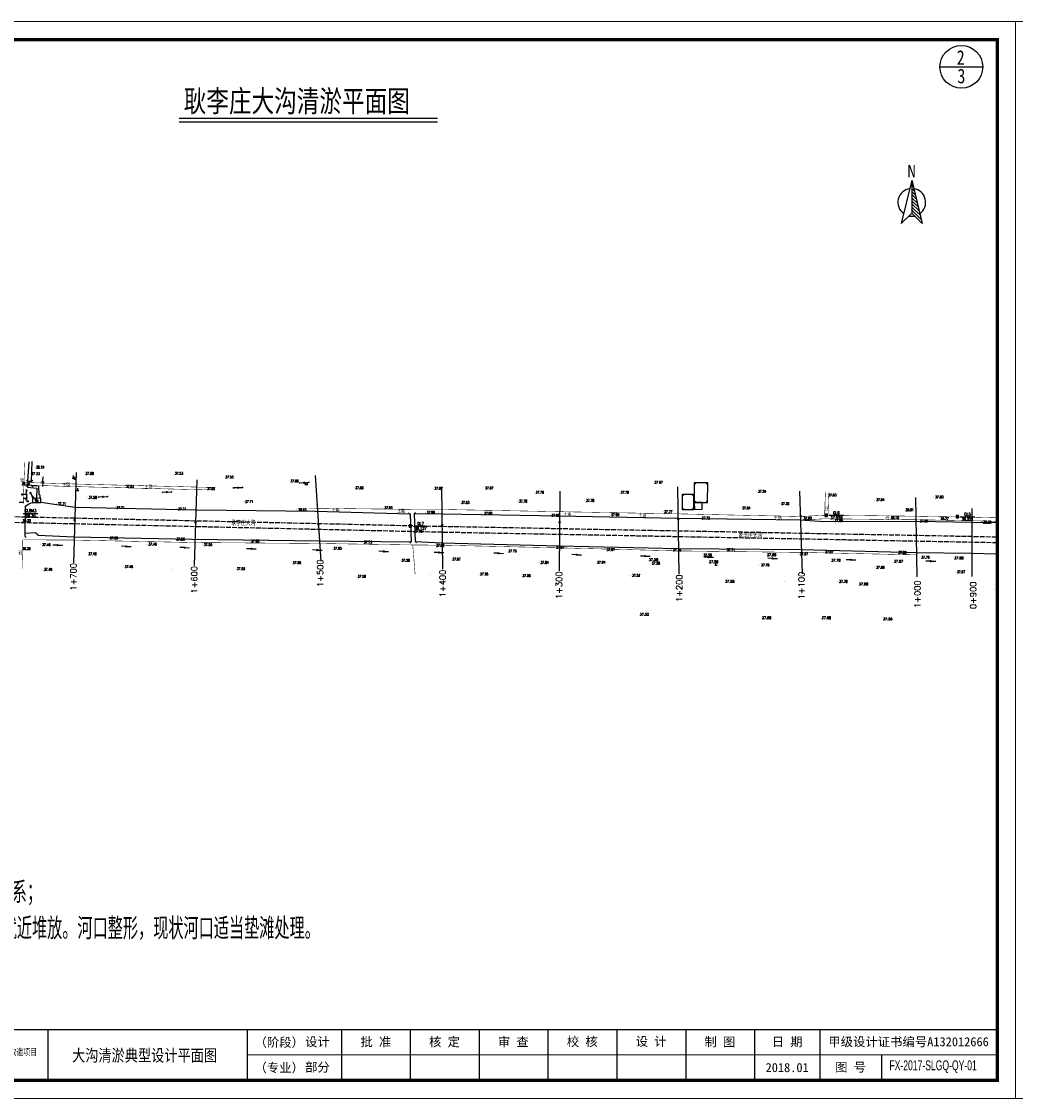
# Model space of a CAD drawing. Header units: millimetres. Extents: x -1851 to 142262423, y -629789 to 22327943.
# Tile 13 of 69: x 12119 to 12942, y 5410 to 6301. Entities that reach past the tile are written whole.
import ezdxf
from ezdxf.enums import TextEntityAlignment as Align

# ---------------------------------------------------------------- set-up
doc = ezdxf.new("R2010")
doc.units = ezdxf.units.MM
doc.linetypes.add('4332', pattern=[5, 4, -1])
doc.linetypes.add('X3', pattern=[5, 4, -1])
for name, color, linetype in [('DIMTEX', 7, 'Continuous'), ('DLDW', 7, 'Continuous'), ('DLSS', 7, 'Continuous'), ('DMTZ', 7, 'Continuous'), ('duanmianxian', 7, 'Continuous'), ('GCD', 7, 'Continuous'), ('GXYZ', 7, 'Continuous'), ('JMD', 7, 'Continuous'), ('KZD', 7, 'Continuous'), ('LINE', 7, 'Continuous'), ('SXSS', 7, 'Continuous'), ('断面', 7, 'Continuous'), ('说明文字', 7, 'Continuous')]:
    doc.layers.add(name, color=color, linetype=linetype)
doc.layers.add('文字', color=7, linetype='Continuous', lineweight=15)
doc.styles.add('-仿宋_GB2312', font='FangSong_GB2312.ttf')
doc.styles.add('FSDB', font='tssdeng.shx', dxfattribs={"width": 0.7, "bigfont": 'hztxt.shx'})
doc.styles.add('HZ', font='rs.shx', dxfattribs={"bigfont": 'hztxt.shx'})
doc.styles.add('LYJFS', font='times.ttf', dxfattribs={"width": 0.7})
doc.styles.get("Standard").update_dxf_attribs({"font": 'txt', "bigfont": 'gbcbig.shx'})
doc.styles.add('STYLE2', font='txt', dxfattribs={"width": 0.8})
doc.styles.add('仿宋', font='FangSong_GB2312.ttf')
doc.styles.add('宋体', font='txt', dxfattribs={"height": 3.5})
doc.linetypes.add('10411', pattern='A,2,[150,AAA.SHX,S=1,R=0,X=0,Y=1],2,[151,AAA.SHX,S=1,R=0,X=0,Y=3],1e-11', length=4.00000000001)
doc.linetypes.add('10421', pattern='A,2,[150,AAA.SHX,S=1,R=0,X=0,Y=1],1e-11', length=2.00000000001)

# ---------------------------------------------------------------- blocks, each defined once
blk = doc.blocks.new('tk')
h = blk.add_hatch(color=152)
h.dxf.hatch_style = 1
h.paths.add_polyline_path([(6876.364125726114, 854.2295714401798, 1), (6866.686434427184, 854.2295714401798, 1)])
h.paths.add_polyline_path([(6876.201261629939, 854.2295714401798, 1), (6866.84929852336, 854.2295714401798, 1)], flags=16)
h = blk.add_hatch(color=152)
h.dxf.hatch_style = 1
edge = h.paths.add_edge_path()
edge.add_arc((6873.407199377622, 851.8047045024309), 1.461698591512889, 43.31770961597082, 70.37003522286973)
edge.add_arc((6872.0275850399, 847.9366998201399), 5.568375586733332, 70.37003522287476, 84.52854590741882)
edge.add_arc((6871.440752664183, 841.8102204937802), 11.72289597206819, 84.5285459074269, 95.17746754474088)
edge.add_arc((6871.582339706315, 852.1014277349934), 1.831337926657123, 111.7965680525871, 130.9174013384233, ccw=False)
edge.add_arc((6873.47809212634, 847.3608850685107), 6.936886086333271, 98.84274785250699, 111.79656805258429, ccw=False)
edge.add_arc((6874.544451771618, 840.506451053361), 13.873772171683, 95.21036804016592, 98.84274785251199, ccw=False)
edge.add_ellipse((6871.525280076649, 854.5219636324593), major_axis=(-1.773815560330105, 0), ratio=0.8776980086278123, start_angle=172.6538623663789, end_angle=176.9129867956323)
edge.add_arc((6873.117644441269, 844.1909795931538), 10.24870363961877, 88.99992913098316, 98.52267106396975)
edge.add_arc((6872.724314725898, 846.8157053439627), 7.594670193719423, 98.5226710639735, 116.8491039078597)
edge.add_arc((6869.849912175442, 852.4939579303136), 1.230336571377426, 116.8491039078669, 139.2900683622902)
edge.add_arc((6869.065436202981, 853.1689503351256), 0.1954369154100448, 139.2900683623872, 263.050638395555)
edge.add_arc((6869.248585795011, 854.6715617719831), 1.70916902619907, 263.0506383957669, 272.136251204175)
edge.add_arc((6870.416233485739, 823.3689317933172), 29.61523112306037, 88.46268833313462, 92.13625120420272, ccw=False)
edge.add_arc((6871.07395213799, 847.876297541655), 5.099041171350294, 68.07113774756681, 88.46268833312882, ccw=False)
edge.add_arc((6875.183614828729, 831.3122526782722), 21.4080615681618, 95.91294384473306, 98.79521578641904)
edge.add_arc((6873.816328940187, 840.1492628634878), 12.46590188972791, 98.79521578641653, 117.8496747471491)
edge.add_arc((6932.315236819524, 613.7362839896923), 245.9934265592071, 104.7703900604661, 105.15790668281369, ccw=False)
edge.add_line((6869.600177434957, 851.6009245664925), (6868.796656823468, 851.2750728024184))
edge.add_arc((6890.157828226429, 754.105500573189), 99.48982566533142, 100.90627282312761, 102.39834375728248, ccw=False)
edge.add_line((6871.334059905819, 851.7983414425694), (6870.72346251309, 851.6097564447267))
edge.add_arc((6868.414090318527, 880.2016823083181), 28.68503833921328, 274.6177604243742, 279.6944367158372)
edge.add_arc((6872.474319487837, 856.4344682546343), 4.573507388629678, 279.694436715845, 287.6119267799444)
edge.add_arc((6873.358587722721, 853.648913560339), 1.650966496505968, 287.6119267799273, 311.5140981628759)
edge.add_arc((6874.270477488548, 852.6187205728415), 0.2751610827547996, 311.5140981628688, 403.3177096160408)
edge = h.paths.add_edge_path()
edge.add_arc((6875.946394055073, 855.3665725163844), 2.066422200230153, 138.9741968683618, 204.1180883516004, ccw=False)
edge.add_line((6874.387456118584, 856.7229696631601), (6872.690352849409, 856.7229696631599))
edge.add_line((6872.69035284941, 856.7229696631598), (6872.69035284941, 857.3096342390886))
edge.add_line((6872.69035284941, 857.3096342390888), (6870.360207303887, 857.3096342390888))
edge.add_line((6870.360207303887, 857.3096342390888), (6870.360207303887, 856.7229696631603))
edge.add_line((6870.360207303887, 856.7229696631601), (6868.663104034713, 856.7229696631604))
edge.add_arc((6867.104166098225, 855.3665725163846), 2.066422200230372, -24.118088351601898, 41.0258031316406, ccw=False)
edge.add_arc((6865.567634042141, 856.05447875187), 3.749914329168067, 314.34412131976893, 335.8819116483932, ccw=False)
edge.add_arc((6867.522236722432, 856.4070458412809), 3.106664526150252, 282.3877277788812, 290.1465811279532)
edge.add_arc((6864.457993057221, 864.7594382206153), 12.00340818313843, 290.1465811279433, 296.6495194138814)
edge.add_ellipse((6871.525280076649, 854.5219636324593), major_axis=(-1.773815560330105, 0), ratio=0.8776980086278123, start_angle=176.9129867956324, end_angle=378.37473811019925, ccw=False)
edge.add_ellipse((6871.525280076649, 854.5219636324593), major_axis=(-1.773815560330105, 0), ratio=0.8776980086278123, start_angle=172.653862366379, end_angle=176.9129867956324, ccw=False)
edge.add_ellipse((6871.525280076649, 854.5219636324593), major_axis=(-1.773815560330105, 0), ratio=0.8776980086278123, start_angle=161.6252618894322, end_angle=172.653862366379, ccw=False)
edge.add_arc((6878.592567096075, 864.759438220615), 12.00340818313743, 243.3504805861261, 249.853418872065)
edge.add_arc((6875.528323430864, 856.4070458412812), 3.106664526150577, 249.8534188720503, 257.61227222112)
edge.add_arc((6877.482926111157, 856.05447875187), 3.74991432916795, 204.1180883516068, 225.6558786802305, ccw=False)
at = {"lineweight": 0}
for p, q in [((6838.597780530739, 842.2295714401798), (6838.597780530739, 1139.229571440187)), ((6838.597780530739, 1139.229571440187), (7258.597780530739, 1139.229571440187)), ((7258.597780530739, 1139.229571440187), (7258.597780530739, 842.2295714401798)), ((7253.597780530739, 854.2295714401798), (7046.597780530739, 854.2295714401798)), ((7258.597780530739, 842.2295714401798), (6838.597780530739, 842.2295714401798))]:
    blk.add_line(p, q, dxfattribs=at)
for p, q in [((6863.597780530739, 1134.229571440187), (6845.597780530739, 1134.229571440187)), ((6845.597780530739, 1134.229571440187), (6845.597780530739, 1032.229571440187)), ((6851.597780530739, 1134.229571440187), (6851.597780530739, 1032.229571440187)), ((6857.597780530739, 1134.229571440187), (6857.597780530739, 1032.229571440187)), ((6863.597780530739, 1117.229571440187), (6845.597780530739, 1117.229571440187)), ((6863.597780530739, 1100.229571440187), (6845.597780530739, 1100.229571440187)), ((6863.597780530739, 1083.229571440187), (6845.597780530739, 1083.229571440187)), ((6863.597780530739, 1066.229571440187), (6845.597780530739, 1066.229571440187)), ((6863.597780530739, 1049.229571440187), (6845.597780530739, 1049.229571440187)), ((6863.597780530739, 1032.229571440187), (6845.597780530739, 1032.229571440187)), ((6956.597780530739, 861.2295714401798), (6956.597780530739, 847.2295714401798)), ((6991.597780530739, 861.2295714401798), (6991.597780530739, 847.2295714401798)), ((7046.597780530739, 861.2295714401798), (7046.597780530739, 847.2295714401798)), ((7072.597780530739, 861.2295714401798), (7072.597780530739, 847.2295714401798)), ((7091.597780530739, 861.2295714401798), (7091.597780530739, 847.2295714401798)), ((7110.597780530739, 861.2295714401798), (7110.597780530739, 847.2295714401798)), ((7129.597780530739, 861.2295714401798), (7129.597780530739, 847.2295714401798)), ((7148.597780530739, 861.2295714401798), (7148.597780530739, 847.2295714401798)), ((7167.597780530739, 861.2295714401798), (7167.597780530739, 847.2295714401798)), ((7186.597780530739, 861.2295714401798), (7186.597780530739, 847.2295714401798)), ((7204.597780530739, 861.2295714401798), (7204.597780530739, 847.2295714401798)), ((7221.597780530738, 854.2295714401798), (7221.597780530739, 847.2295714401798))]:
    blk.add_line(p, q)
at = {"lineweight": 0, "const_width": 1}
blk.add_lwpolyline([(6863.597780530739, 1134.229571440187), (7253.597780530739, 1134.229571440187), (7253.597780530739, 847.2295714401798), (6863.597780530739, 847.2295714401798)], close=True, dxfattribs=at)
at = {"lineweight": 0, "const_width": 0.4}
blk.add_lwpolyline([(7253.597780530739, 861.2295714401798), (6863.597780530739, 861.2295714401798)], dxfattribs=at)
at = {"color": 152}
for points in [[(6869.8419023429, 854.0311891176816, -0.02838203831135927), (6868.592243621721, 853.4904639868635, -0.03386732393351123), (6868.188697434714, 853.3727099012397, 0.09425397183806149), (6868.990200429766, 854.5221939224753, 0.2921547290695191), (6868.663104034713, 856.7229696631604), (6870.360207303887, 856.7229696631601), (6870.360207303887, 857.3096342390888), (6872.69035284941, 857.3096342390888), (6872.69035284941, 856.7229696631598), (6874.387456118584, 856.7229696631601, 0.29215472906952), (6874.06035972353, 854.5221939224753, 0.09425397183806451), (6874.861862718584, 853.3727099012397, -0.03386732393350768), (6874.458316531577, 853.4904639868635, -0.02838203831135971), (6873.208657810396, 854.0311891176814)], [(6873.296521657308, 854.4381220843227, 0.04157472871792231), (6871.598778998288, 854.3265098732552, 0.08013502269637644), (6869.294240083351, 853.5916630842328, 0.09823132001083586), (6868.917290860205, 853.2964201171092, 0.599439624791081), (6869.041789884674, 852.9749492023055, 0.03966424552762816), (6869.312296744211, 852.9635806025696, -0.01603031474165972), (6871.210748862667, 852.9735033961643, -0.08921046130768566), (6872.978215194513, 852.6064141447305, 0.01257694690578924), (6871.910251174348, 852.4685801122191, 0.08333285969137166), (6867.992840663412, 851.171317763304, -0.001690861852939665), (6869.600177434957, 851.6009245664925), (6868.796656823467, 851.275072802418, -0.006510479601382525), (6871.334059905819, 851.7983414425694), (6870.72346251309, 851.6097564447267, 0.02215480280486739), (6873.244469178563, 851.9262713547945, 0.03456031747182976), (6873.858117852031, 852.0753316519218, 0.1046726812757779), (6874.452855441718, 852.4126819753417, 0.4234638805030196), (6874.470673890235, 852.8074929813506, 0.1185893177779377), (6873.898248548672, 853.1814519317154, 0.06185687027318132), (6872.558528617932, 853.479704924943, 0.04649815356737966), (6870.382867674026, 853.4852866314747, -0.08362449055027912), (6870.902341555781, 853.8018397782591, -0.05658197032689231), (6872.411732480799, 854.2153190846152, -0.01585057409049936), (6873.284535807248, 854.3228965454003)]]:
    blk.add_lwpolyline(points, format="xyb", dxfattribs=at)
for radius in [4.838845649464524, 4.675981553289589]:
    blk.add_circle((6871.525280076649, 854.2295714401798), radius, dxfattribs=at)
blk.add_arc((6873.478092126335, 847.3608850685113), 6.936886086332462, 98.84274785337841, 111.7965680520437, dxfattribs=at)
for start_param, end_param in [(2.820892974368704, 6.603884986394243), (3.013378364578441, 3.087714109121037)]:
    blk.add_ellipse((6871.525280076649, 854.5219636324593), major_axis=(-1.773815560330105, 0), ratio=0.8776980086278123, start_param=start_param, end_param=end_param, dxfattribs=at)
at = {"style": '宋体'}
for s, height, width, p in [('江苏省水利勘测设计研究院有限公司', 3.75, 0.9, (6915.725099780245, 855.9804173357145)), ('丰县四联河灌区节水配套改造项目', 1.8, 0.75, (6974.43168055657, 855.1042281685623)), ('Jiangsu Surveying and Design Institute of Water Resources Co., Ltd.', 2, 0.8, (6915.552971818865, 851.2429752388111))]:
    blk.add_text(s, height=height, dxfattribs=dict(at, width=width)).set_placement(p, align=Align.MIDDLE)
at = {"style": 'LYJFS'}
for s, p in [('（阶段）', (7055.431710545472, 857.7295714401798)), ('（专业）', (7055.431710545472, 850.7295714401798))]:
    blk.add_text(s, height=2.5, dxfattribs=at).set_placement(p, align=Align.MIDDLE_CENTER)
at = {"style": '仿宋'}
blk.add_text('2018.01', height=2.5, dxfattribs=at).set_placement((7195.597780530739, 850.7295714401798), align=Align.MIDDLE)
at = {"rotation": 90}
for s, insert, char_height, attachment_point, style in [('日 期', (6848.597780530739, 1074.729571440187), 2.5, 5, '宋体'), ('会签者', (6848.597780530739, 1057.729571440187), 2.5, 5, '宋体'), ('会签专业', (6848.597780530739, 1040.729571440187), 2.5, 5, '宋体'), ('江苏省水利勘测设计研究院有限公司\\P地址：扬州市吉安路209号吉安大厦1号楼  邮编：225127\\P电话：0514-87860116  传真：0514-87889101\\P声明：未经授权，不得翻印、传播或它用。', (6861.892912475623, 847.1478961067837), 2, 7, '仿宋')]:
    blk.add_mtext(s, dxfattribs=dict(at, insert=insert, char_height=char_height, attachment_point=attachment_point, style=style))
at = {"char_height": 2.5, "attachment_point": 5, "style": '宋体'}
for s, insert in [('设计', (7065.999934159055, 857.7295714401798)), ('批 准', (7082.097780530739, 857.7295714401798)), ('核 定', (7101.035280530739, 857.701793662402)), ('审 查', (7120.028336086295, 857.702857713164)), ('校 核', (7139.063058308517, 857.7728530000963)), ('设 计', (7158.070002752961, 857.8229020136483)), ('制 图', (7177.014447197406, 857.7074956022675)), ('日 期', (7195.597780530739, 857.7295714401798)), ('甲级设计证书编号A132012666', (7229.097780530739, 857.7295714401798)), ('部分', (7065.999934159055, 850.7295714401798)), ('图 号', (7213.097780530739, 850.7295714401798))]:
    blk.add_mtext(s, dxfattribs=dict(at, insert=insert))
blk = doc.blocks.new('gc104')
for p, q in [((0, 1), (-1.6, 1)), ((0, -1), (1.6, -1))]:
    blk.add_line(p, q)
blk.add_circle((0, 0), 1)
blk.add_point((0, 0))
blk = doc.blocks.new('gc013c')
at = {"color": 8, "linetype": 'Continuous'}
blk.add_line((0.5, 0), (4, 0), dxfattribs=at)
at = {"color": 8, "linetype": 'Continuous', "const_width": 0.15, "flags": 128}
blk.add_lwpolyline([(3.775, 0, 1), (3.925, 0, 1)], format="xyb", close=True, dxfattribs=at)
blk = doc.blocks.new('gc170')
at = {"color": 8, "linetype": 'Continuous'}
blk.add_circle((0, 0), 0.5, dxfattribs=at)
blk = doc.blocks.new('gc111')
at = {"color": 8}
for p, q in [((-1, 0), (1, 0)), ((0, 0), (0, 2))]:
    blk.add_line(p, q, dxfattribs=at)
blk = doc.blocks.new('gc013b')
at = {"color": 8, "linetype": 'Continuous'}
blk.add_line((0.5, 0), (4, 0), dxfattribs=at)
at = {"color": 8, "linetype": 'Continuous', "flags": 128}
blk.add_lwpolyline([(3.387748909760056, 0.35355), (4, 0), (3.387748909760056, -0.35355)], dxfattribs=at)
blk = doc.blocks.new('gc013a')
at = {"linetype": 'Continuous'}
blk.add_line((0.5, 0), (4, 0), dxfattribs=at)
at = {"linetype": 'Continuous', "flags": 128}
for points in [[(2.771799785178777, 0.35355), (3.384166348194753, 0), (2.771799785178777, -0.35355)], [(3.387748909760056, 0.35355), (4, 0), (3.387748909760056, -0.35355)]]:
    blk.add_lwpolyline(points, dxfattribs=at)
blk = doc.blocks.new('gc187')
at = {"const_width": 1, "flags": 128}
blk.add_lwpolyline([(-1, 1), (-1, -1)], dxfattribs=at)
blk.add_circle((0, 0), 0.5)
blk = doc.blocks.new('gc146')
at = {"color": 8}
for p, q in [((-1.3, 0.8), (1.3, 0.8)), ((-0.8, -1.3), (-0.8, 1.3)), ((0.8, -1.3), (0.8, 1.3)), ((-1.3, -0.8), (1.3, -0.8))]:
    blk.add_line(p, q, dxfattribs=at)
blk = doc.blocks.new('GC200')
at = {"color": 8, "const_width": 0.2}
blk.add_lwpolyline([(-0.1, 0, 1), (0.1, 0, 1)], format="xyb", close=True, dxfattribs=at)
blk = doc.blocks.new('GC115')
blk.add_lwpolyline([(-1, -0.9999999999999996), (1, -0.9999999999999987), (0.9999999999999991, 1.000000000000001), (-1.000000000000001, 1)], close=True)
blk.add_point((0, 0))
blk = doc.blocks.new('新块1')
at = {"color": 8, "flags": 128}
for points in [[(-0.7405916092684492, 0.7040458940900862), (0.708580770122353, -0.6736146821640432)], [(-0.6736146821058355, -0.708580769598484), (0.7040458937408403, 0.7405916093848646)]]:
    blk.add_lwpolyline(points, dxfattribs=at)
blk = doc.blocks.new('A$C67844AE1')
at = {"color": 7, "linetype": 'ByBlock', "lineweight": -3}
for p, q in [((-68.54528065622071, 12.60233967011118), (-102.4539569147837, -126.4874291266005)), ((-68.54528065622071, 12.60233967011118), (-68.54528065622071, -93.55508338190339)), ((-68.54528065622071, 12.60233967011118), (-34.63660439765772, -126.4874291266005)), ((-68.54528065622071, 6.444916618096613), (-66.57848399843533, 4.534749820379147)), ((-75.16375737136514, -13.81146217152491), (-75.00695480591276, -13.90275762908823)), ((-68.54528065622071, -3.555083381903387), (-63.38429603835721, -8.56746807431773)), ((-68.54528065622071, -13.55508338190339), (-60.19010807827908, -21.66968596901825)), ((-68.54528065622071, -23.55508338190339), (-56.99592011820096, -34.77190386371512)), ((-68.54528065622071, -33.55508338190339), (-53.80173215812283, -47.874121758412)), ((-68.54528065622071, -43.55508338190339), (-50.60754419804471, -60.97633965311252)), ((-68.54528065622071, -53.55508338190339), (-47.4133562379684, -74.0785575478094)), ((-68.54528065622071, -63.55508338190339), (-44.21916827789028, -87.18077544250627)), ((-68.54528065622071, -93.55508338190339), (-102.4539569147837, -126.4874291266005)), ((-68.54528065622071, -73.55508338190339), (-41.02498031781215, -100.282993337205)), ((-68.54528065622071, -83.55508338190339), (-37.83079235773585, -113.3852112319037)), ((-68.54528065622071, -93.55508338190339), (-34.63660439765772, -126.4874291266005))]:
    blk.add_line(p, q, dxfattribs=at)
for start, end in [(98.47002997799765, 234.1282238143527), (305.8717761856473, 81.52997002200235), (258.3564658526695, 281.6435341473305)]:
    blk.add_arc((-68.54528065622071, -58.56304133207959), 44.66625879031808, start, end, dxfattribs=at)
at = {"color": 7, "linetype": 'ByBlock', "lineweight": -3, "insert": (-82.5777418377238, 61.776892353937), "char_height": 40, "width": 53.56766932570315, "attachment_point": 1}
blk.add_mtext('{\\fSimSun|b0|i0|c134|p2;N}', dxfattribs=at)

msp = doc.modelspace()

# ---------------------------------------------------------------- linework, layer by layer
at = {"layer": 'DIMTEX', "color": 1, "linetype": 'Continuous'}
msp.add_line((12249.64642771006, 6221.373016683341), (12463.44928455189, 6221.373016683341), dxfattribs=at)
at = {"layer": 'DIMTEX', "linetype": 'Continuous'}
msp.add_line((12249.58495233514, 6218.485833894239), (12463.44928455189, 6218.485833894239), dxfattribs=at)
at = {"layer": 'DLSS', "color": 7, "linetype": 'Continuous', "const_width": 0.4, "flags": 128}
for points in [[(12121.84290530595, 5936.979692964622), (12121.15142760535, 5920.00085109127)], [(12121.10613144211, 5917.899640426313), (12120.45499830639, 5901.992439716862)], [(12277.78298511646, 5913.798634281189), (12264.43698511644, 5914.061634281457), (12164.23098511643, 5916.582634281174), (12121.01698511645, 5917.914634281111)], [(12784.65698511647, 5912.497634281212), (12783.89498511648, 5892.87363428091)], [(12783.79598511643, 5889.957634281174), (12763.94998511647, 5888.912634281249)], [(12783.79598511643, 5889.957634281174), (12860.16198511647, 5889.159634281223), (12906.60796611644, 5888.353781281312), (12926.94438585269, 5887.849148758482)], [(12120.15798511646, 5872.572634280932), (12119.58591952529, 5849.013392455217)]]:
    msp.add_lwpolyline(points, dxfattribs=at)
at = {"layer": 'DLSS', "color": 7, "linetype": 'X3', "const_width": 0.4, "flags": 128}
for points in [[(12277.83498511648, 5915.925634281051), (12264.48898511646, 5916.18863428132), (12164.28298511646, 5918.709634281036), (12121.06898511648, 5920.041634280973)], [(12787.41998511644, 5911.857634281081), (12787.41998511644, 5911.857634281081), (12786.78298511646, 5892.963634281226), (12860.17575210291, 5892.086837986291), (12906.62173310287, 5891.280984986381), (12926.94438585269, 5890.776694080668)], [(12662.48898511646, 5894.040634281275), (12763.83098511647, 5891.851634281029)], [(12763.83098511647, 5891.851634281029), (12783.89498511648, 5892.87363428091)], [(12120.15798511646, 5872.572634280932), (12162.56998511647, 5872.343634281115), (12261.05698511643, 5870.312634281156), (12366.50698511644, 5869.518634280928), (12442.99898511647, 5868.311634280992), (12467.51598511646, 5868.114634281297), (12564.29198511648, 5865.905634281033), (12663.07198511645, 5863.376634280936), (12764.80598511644, 5862.143634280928), (12859.95598511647, 5860.100634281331)], [(12442.99898511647, 5868.311634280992), (12444.96362607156, 5844.053671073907)]]:
    msp.add_lwpolyline(points, dxfattribs=at)
at = {"layer": 'DLSS', "color": 7, "linetype": 'Continuous', "flags": 128}
for points in [[(12124.15787142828, 5917.698155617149), (12122.99555450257, 5916.598601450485)], [(12124.24598511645, 5920.87363428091), (12123.14643095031, 5922.035951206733)], [(12127.32622759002, 5917.61023956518), (12124.15787142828, 5917.698155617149)], [(12127.41434127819, 5920.785718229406), (12124.24598511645, 5920.87363428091)], [(12128.42578175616, 5916.447922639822), (12127.32622759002, 5917.61023956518)], [(12128.57665820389, 5921.885272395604), (12127.41434127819, 5920.785718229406)], [(12122.15927338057, 5900.094328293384), (12121.92027338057, 5875.662328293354)], [(12123.30165692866, 5901.214578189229), (12122.15927338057, 5900.094328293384)], [(12439.59337661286, 5894.890206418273), (12440.76598511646, 5893.801634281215)], [(12440.76598511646, 5893.801634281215), (12441.61698511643, 5870.903634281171)], [(12445.24919952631, 5895.100404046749), (12444.16062738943, 5893.927795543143)], [(12444.16062738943, 5893.927795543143), (12445.01162738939, 5871.029795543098)], [(12121.92027338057, 5875.662328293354), (12123.04052327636, 5874.519944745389)], [(12441.61698511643, 5870.903634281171), (12440.52841297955, 5869.731025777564)], [(12445.01162738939, 5871.029795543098), (12446.184235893, 5869.94122340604)]]:
    msp.add_lwpolyline(points, dxfattribs=at)
at = {"layer": 'DLSS', "color": 7, "linetype": 'X3', "flags": 128}
msp.add_lwpolyline([(12662.48898511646, 5894.040634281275, 0.4, 0.4, 0), (12564.05298511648, 5895.856106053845, 0.4, 0.4, 0), (12467.33698511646, 5897.669106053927, 0.4, 0.4, 0), (12444.16062738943, 5897.687267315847, 0.4, 0.4, 0), (12356.98498511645, 5898.745634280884, 0, 0, 0)], format="xyseb", dxfattribs=at)
at = {"layer": 'DMTZ', "color": 7, "linetype": '10421', "flags": 128}
for points in [[(12125.09298511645, 5936.977634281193), (12124.16156641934, 5920.793774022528)], [(12127.41434127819, 5920.785718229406), (12128.01033723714, 5937.490755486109)]]:
    msp.add_lwpolyline(points, dxfattribs=at)
at = {"layer": 'DMTZ', "color": 7, "linetype": '10411', "flags": 128}
for points in [[(12440.76598511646, 5893.801634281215), (12362.41398511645, 5896.116634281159), (12264.27998511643, 5897.089634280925), (12164.05198511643, 5899.306634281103), (12161.51218998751, 5899.672883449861), (12135.07445540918, 5903.3163057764), (12128.17245540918, 5903.170305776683), (12126.75178282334, 5902.840357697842), (12125.10955619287, 5902.128460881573), (12122.15798511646, 5899.962634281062)], [(12906.32912511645, 5886.940202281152), (12860.34298511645, 5887.723634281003), (12783.34898511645, 5887.545634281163), (12763.94998511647, 5888.912634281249), (12662.52498511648, 5890.280634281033), (12564.05298511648, 5892.096634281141), (12467.33698511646, 5893.909634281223), (12444.16062738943, 5893.927795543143)], [(12926.94438585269, 5886.510569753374), (12906.32908511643, 5886.940634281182)], [(12121.94312609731, 5877.998468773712), (12130.41671571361, 5878.544217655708), (12131.28453365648, 5878.192897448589), (12132.24021602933, 5877.215858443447), (12132.76798511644, 5876.281634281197), (12162.76498511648, 5875.126634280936), (12260.11624695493, 5872.996854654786), (12366.43898511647, 5871.777634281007), (12441.61698511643, 5870.903634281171)], [(12445.01162738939, 5871.029795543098), (12467.14198511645, 5870.099634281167), (12564.15398511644, 5867.712634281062), (12662.50698511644, 5865.294634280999), (12764.63698511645, 5864.483634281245), (12859.95098511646, 5862.158634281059), (12905.21238511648, 5861.569634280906)], [(12905.21235411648, 5861.569210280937), (12926.94438585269, 5861.085063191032)]]:
    msp.add_lwpolyline(points, dxfattribs=at)
at = {"layer": 'DMTZ', "color": 7, "linetype": '10411'}
msp.add_lwpolyline([(12564.14398511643, 5867.712634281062), (12662.49698511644, 5865.294634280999), (12764.62698511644, 5864.483634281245), (12859.94098511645, 5862.158634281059), (12905.20235411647, 5861.569210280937), (12926.94438585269, 5861.095023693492)], dxfattribs=at)
at = {"layer": 'duanmianxian', "color": 7, "flags": 128}
for points in [[(12164.44605010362, 5928.150952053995), (12162.09246119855, 5853.405798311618)], [(12362.25181810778, 5925.902199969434), (12366.98236367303, 5854.80173130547)], [(12262.22870671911, 5851.224038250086), (12264.53641503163, 5922.084053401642)], [(12467.78715497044, 5848.277053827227), (12466.95417998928, 5916.475066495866)], [(12663.51946215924, 5844.030238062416), (12662.31089325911, 5916.286717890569)], [(12564.77673277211, 5912.740394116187), (12564.20279790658, 5846.979216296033)], [(12765.69468680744, 5844.412385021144), (12763.33824817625, 5912.877036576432)], [(12860.64927509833, 5841.995754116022), (12859.51679388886, 5907.631321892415)], [(12906.01549204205, 5842.216668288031), (12906.18932534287, 5898.59271557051)]]:
    msp.add_lwpolyline(points, dxfattribs=at)
at = {"layer": 'JMD', "color": 7, "linetype": 'Continuous', "flags": 128}
for points in [[(12676.01363910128, 5903.367764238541), (12687.11498511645, 5903.344634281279), (12687.1488961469, 5919.620413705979), (12676.04755013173, 5919.643543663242)], [(12675.51298511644, 5897.30963428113), (12666.40898511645, 5897.406634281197), (12666.39798511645, 5910.398634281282), (12675.50198511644, 5910.301634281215)], [(12134.99698511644, 5906.978634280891), (12128.09498511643, 5906.832634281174), (12128.17245540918, 5903.170305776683), (12135.07445540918, 5903.3163057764)], [(12676.10598511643, 5897.705634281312), (12682.54398511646, 5897.810634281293), (12682.4516391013, 5903.472764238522), (12676.01363910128, 5903.367764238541)]]:
    msp.add_lwpolyline(points, close=True, dxfattribs=at)
for points in [[(12676.04755013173, 5919.643543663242), (12677.17656128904, 5918.509818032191)], [(12687.1488961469, 5919.620413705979), (12686.01517051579, 5918.491402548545)], [(12666.39798511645, 5910.398634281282), (12667.5237943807, 5909.261729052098)], [(12675.50198511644, 5910.301634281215), (12674.36507988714, 5909.175825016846)], [(12666.40898511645, 5897.406634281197), (12667.54589034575, 5898.532443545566)], [(12675.51298511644, 5897.30963428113), (12674.38717585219, 5898.446539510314)], [(12676.01363910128, 5903.367764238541), (12677.14736473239, 5904.496775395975)], [(12687.11498511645, 5903.344634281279), (12685.98597395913, 5904.478359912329)]]:
    msp.add_lwpolyline(points, dxfattribs=at)
at = {"layer": 'KZD', "color": 7}
msp.add_line((12120.56198511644, 5894.454634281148), (12132.56198511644, 5894.454634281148), dxfattribs=at)
at = {"layer": 'KZD', "color": 7, "linetype": 'Continuous', "flags": 128}
for points in [[(12787.71298511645, 5892.864634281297), (12799.71298511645, 5892.864634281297)], [(12896.26098511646, 5891.674634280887), (12908.26098511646, 5891.674634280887)], [(12443.53498511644, 5883.966634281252), (12455.53498511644, 5883.966634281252)]]:
    msp.add_lwpolyline(points, dxfattribs=at)
at = {"layer": 'SXSS', "color": 7, "linetype": 'Continuous', "flags": 128}
for points in [[(12124.11998511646, 5917.677634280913), (12123.97998511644, 5916.035634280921), (12131.80198511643, 5915.366634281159), (12131.62849923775, 5906.907379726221)], [(12134.43098511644, 5906.952634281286), (12134.45798511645, 5909.610634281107), (12133.65098511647, 5909.668634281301), (12133.56398511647, 5916.893634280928), (12127.32622759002, 5917.304626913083), (12127.33118408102, 5917.605000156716)]]:
    msp.add_lwpolyline(points, dxfattribs=at)
at = {"layer": '断面'}
msp.add_line((12879.43517742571, 6263.837521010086), (12914.85438850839, 6263.837521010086), dxfattribs=at)
at = {"layer": '断面', "linetype": '4332'}
for points in [[(11756.94438585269, 5899.683218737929), (11864.23554951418, 5897.434373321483), (12467.38434381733, 5883.756339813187), (12926.94438585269, 5875.054965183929)], [(12926.94438585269, 5870.054965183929), (12467.38434381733, 5878.756339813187), (11864.23554951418, 5892.434373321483), (11756.94438585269, 5894.683218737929)]]:
    msp.add_lwpolyline(points, dxfattribs=at)
at = {"layer": '断面'}
msp.add_circle((12897.14478296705, 6263.837521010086), 17.70960554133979, dxfattribs=at)

# ---------------------------------------------------------------- block references
at = {"color": 7}
for p in [(12163.20997952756, 5888.895887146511), (12662.7556114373, 5889.69843643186), (12764.04589079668, 5892.316982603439), (12263.39767992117, 5887.118288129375), (12364.95212083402, 5885.316439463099), (12467.34293437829, 5884.646647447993), (12564.55347585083, 5887.159724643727)]:
    msp.add_blockref('新块1', p, dxfattribs=at)
at = {"layer": 'DLDW', "color": 7}
for name, p in [('gc111', (12162.18553283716, 5923.647237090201)), ('gc111', (12163.37998511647, 5922.775634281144)), ('gc111', (12165.67898511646, 5913.405634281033)), ('gc104', (12131.589789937, 5904.918001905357)), ('gc111', (12693.95698511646, 5851.547634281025))]:
    msp.add_blockref(name, p, dxfattribs=at)
at = {"layer": 'GCD', "color": 7}
for p in [(12126.3371315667, 5927.265954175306, 37.3325), (12130.05529198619, 5932.650421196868, 38.1875), (12171.03837517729, 5927.408118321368, 37.5785), (12245.02637408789, 5927.60927575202, 37.5305), (12204.53878812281, 5916.754994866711, 37.8115), (12286.82636556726, 5924.455552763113, 37.5305), (12340.72906991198, 5921.213098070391, 37.8625), (12642.01235085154, 5920.015824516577, 37.6675), (12173.64828818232, 5907.594353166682, 37.5825), (12271.65300452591, 5914.921730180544, 37.8215), (12394.40195844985, 5915.549500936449, 37.5965), (12459.9394673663, 5915.197958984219, 37.8735), (12501.86498848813, 5915.425832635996, 37.8735), (12543.73312463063, 5911.939788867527, 37.7765), (12614.0846263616, 5911.942569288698, 37.7765), (12727.73226737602, 5912.616519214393, 37.2445), (12785.93884517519, 5909.68075707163, 37.8295), (12874.4438644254, 5907.983612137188, 37.5975), (12148.19391148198, 5902.400647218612, 37.7105), (12196.68587440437, 5899.228791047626, 37.7105), (12303.09169655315, 5904.080746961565, 37.7135), (12418.44129880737, 5899.142960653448, 37.9305), (12482.1148994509, 5903.455393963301, 37.9305), (12529.85727108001, 5904.53637337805, 37.7765), (12585.33392401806, 5905.069730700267, 37.7765), (12714.72077507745, 5898.892118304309, 37.2445), (12746.89084970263, 5902.48430163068, 37.3235), (12825.69366909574, 5905.723129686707, 37.6355), (12247.75629894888, 5898.082894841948, 37.7135), (12347.12225321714, 5897.474466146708, 38.0255), (12453.49496864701, 5895.245777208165, 37.8945), (12500.97579719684, 5894.431476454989, 37.8945), (12556.76337740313, 5892.880243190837, 37.7995), (12606.17708655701, 5893.298515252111, 37.8965), (12650.13591199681, 5895.783607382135, 37.7715), (12681.15470047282, 5890.497905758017, 37.7215), (12765.41957670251, 5890.398294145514, 37.6005), (12837.64850528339, 5890.717921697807, 38.1025), (12849.85771142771, 5897.371348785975, 38.0085), (12878.85505882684, 5890.123515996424, 38.265532), (12791.09604430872, 5888.352387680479, 37.6875), (12861.70246777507, 5888.149900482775, 37.8565), (12914.22572549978, 5887.128156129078, 38.195885), (12191.12698041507, 5874.071781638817, 37.5755), (12246.43865153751, 5873.131394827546, 37.5585), (12308.1012948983, 5871.505936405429, 37.6455), (12443.08897512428, 5879.516450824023, 37.7945), (12135.19593776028, 5868.534633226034, 37.4595), (12223.25511986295, 5868.974423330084, 37.4595), (12269.0734393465, 5868.610188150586, 37.5455), (12376.30555002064, 5865.554021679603, 37.6475), (12401.46279391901, 5870.61583895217, 37.7255), (12461.34374402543, 5867.877486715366, 37.9215), (12521.13972022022, 5863.210247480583, 37.7505), (12560.64679552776, 5866.365179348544, 37.9745), (12602.47465182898, 5864.338010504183, 37.9745), (12657.31951821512, 5864.205275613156, 37.7635), (12701.95372072, 5864.244080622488, 37.7065), (12173.49185893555, 5860.960161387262, 37.4885), (12342.63987937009, 5853.678238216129, 37.5805), (12432.65539266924, 5855.576903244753, 37.5835), (12474.75444817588, 5856.580030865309, 37.6685), (12547.74207239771, 5853.803357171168, 37.8415), (12594.59608040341, 5854.012251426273, 37.9415), (12682.69223167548, 5860.033797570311, 37.5755), (12762.42369453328, 5860.928730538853, 37.9675), (12783.28313454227, 5862.509702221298, 37.8735), (12843.86898187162, 5862.069428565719, 37.8925), (12862.93238238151, 5858.099712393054, 37.7885), (12924.86291427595, 5860.46899393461, 37.636655), (12136.6399424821, 5848.014520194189, 37.4885), (12203.55165612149, 5850.400726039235, 37.4595), (12243.93274880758, 5847.946581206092, 37.5165), (12296.31613064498, 5848.630927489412, 37.5165), (12639.83999831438, 5853.223337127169, 37.5755), (12730.32369579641, 5851.768935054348, 37.7835), (12825.60179795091, 5849.705983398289, 37.6755), (12892.46771396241, 5846.087325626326, 37.6665), (12396.39332759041, 5842.324690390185, 37.5805), (12458.03721047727, 5843.695075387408, 37.7175), (12497.70126681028, 5844.200265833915, 37.5525), (12532.78114613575, 5842.995980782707, 37.5765), (12623.42182464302, 5843.213941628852, 37.5245), (12685.2737280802, 5838.157685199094, 37.5245), (12750.55935004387, 5837.788372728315, 37.6755), (12795.00843081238, 5838.083339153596, 37.7835), (12856.6277595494, 5832.432677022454, 37.5535), (12924.2060217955, 5831.478025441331, 37.690219)]:
    msp.add_blockref('GC200', p, dxfattribs=at)
at = {"layer": 'GXYZ', "color": 7}
for p in [(12136.69298511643, 5920.598634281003), (12353.18498511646, 5919.776634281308), (12123.19698511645, 5910.107634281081), (12123.19698511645, 5910.107634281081), (12128.16798511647, 5908.397634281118), (12186.46598511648, 5908.19563428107), (12239.45298511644, 5912.042634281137), (12298.41698511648, 5915.682634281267), (12124.21598511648, 5904.352634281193), (12148.94598511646, 5868.183634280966), (12205.81198511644, 5867.095634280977), (12254.09898511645, 5866.103634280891), (12309.48498511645, 5865.115634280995), (12363.94398511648, 5864.07063428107), (12418.93398511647, 5862.959634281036), (12464.74598511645, 5862.106634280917), (12514.16098511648, 5861.395634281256), (12578.80998511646, 5860.233634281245), (12635.47298511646, 5859.056634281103), (12687.86098511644, 5858.201634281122), (12741.02898511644, 5857.186634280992), (12805.92098511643, 5855.961634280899), (12871.88198511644, 5854.8776342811)]:
    msp.add_blockref('gc170', p, dxfattribs=at)
for name, p, rotation in [('gc013c', (12136.69298511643, 5920.598634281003), 266.9811796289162), ('gc013c', (12136.69298511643, 5920.598634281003), 86.50286783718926), ('gc013b', (12298.41698511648, 5915.682634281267), 4.275004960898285), ('gc013b', (12353.18498511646, 5919.776634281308), 184.2750049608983), ('gc013b', (12353.18498511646, 5919.776634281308), 5.167659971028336), ('gc013a', (12123.19698511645, 5910.107634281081), 182.8693520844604), ('gc013a', (12123.19698511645, 5910.107634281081), 177.8733505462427), ('gc013b', (12124.21598511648, 5904.352634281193), 134.4160453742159), ('gc013a', (12123.19698511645, 5910.107634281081), 269.0256666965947), ('gc013a', (12123.19698511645, 5910.107634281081), 89.02566669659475), ('gc013a', (12128.16798511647, 5908.397634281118), 116.7759594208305), ('gc187', (12128.16798511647, 5908.397634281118), 118.4355592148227), ('gc013b', (12186.46598511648, 5908.19563428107), 185.1345716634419), ('gc013b', (12186.46598511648, 5908.19563428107), 4.152543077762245), ('gc013b', (12239.45298511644, 5912.042634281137), 184.1525430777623), ('gc013b', (12239.45298511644, 5912.042634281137), 3.532533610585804), ('gc013b', (12298.41698511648, 5915.682634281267), 183.5325336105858), ('gc013b', (12116.64598511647, 5903.771634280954), 358.6660033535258), ('gc013c', (12148.94598511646, 5868.183634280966), 180.9465173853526), ('gc013c', (12148.94598511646, 5868.183634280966), 358.9039108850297), ('gc013c', (12205.81198511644, 5867.095634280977), 178.9039108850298), ('gc013c', (12205.81198511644, 5867.095634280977), 358.8230906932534), ('gc013c', (12254.09898511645, 5866.103634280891), 178.8230906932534), ('gc013c', (12254.09898511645, 5866.103634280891), 358.978040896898), ('gc013c', (12309.48498511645, 5865.115634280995), 178.978040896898), ('gc013c', (12309.48498511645, 5865.115634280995), 358.9007006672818), ('gc013c', (12363.94398511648, 5864.07063428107), 178.9007006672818), ('gc013c', (12363.94398511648, 5864.07063428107), 358.8425722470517), ('gc013c', (12418.93398511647, 5862.959634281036), 178.8425722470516), ('gc013c', (12418.93398511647, 5862.959634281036), 358.9333001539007), ('gc013c', (12464.74598511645, 5862.106634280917), 178.9333001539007), ('gc013c', (12464.74598511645, 5862.106634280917), 359.1756655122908), ('gc013c', (12514.16098511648, 5861.395634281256), 179.1756655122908), ('gc013c', (12514.16098511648, 5861.395634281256), 358.9702775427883), ('gc013c', (12578.80998511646, 5860.233634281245), 178.9702775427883), ('gc013c', (12578.80998511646, 5860.233634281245), 358.8100270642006), ('gc013c', (12635.47298511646, 5859.056634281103), 178.8100270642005), ('gc013c', (12635.47298511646, 5859.056634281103), 359.0649854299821), ('gc013c', (12687.86098511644, 5858.201634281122), 179.0649854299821), ('gc013c', (12687.86098511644, 5858.201634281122), 358.9063317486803), ('gc013c', (12741.02898511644, 5857.186634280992), 178.9063317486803), ('gc013c', (12741.02898511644, 5857.186634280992), 358.9185262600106), ('gc013c', (12805.92098511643, 5855.961634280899), 178.9185262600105), ('gc013c', (12805.92098511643, 5855.961634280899), 359.0584885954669), ('gc013c', (12871.88198511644, 5854.8776342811), 179.058488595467), ('gc013c', (12871.88198511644, 5854.8776342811), 358.9081582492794)]:
    msp.add_blockref(name, p, dxfattribs=dict(at, rotation=rotation))
at = {"layer": 'GXYZ', "color": 7, "linetype": 'Continuous'}
for p, rotation in [((12578.79998511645, 5860.233634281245), 178.970338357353), ((12578.79998511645, 5860.233634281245), 358.9703383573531), ((12635.46298511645, 5859.056634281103), 178.970338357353), ((12635.46298511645, 5859.056634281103), 358.9703383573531), ((12687.85098511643, 5858.201634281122), 178.970338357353), ((12687.85098511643, 5858.201634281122), 358.9703383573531), ((12741.01898511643, 5857.186634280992), 178.970338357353), ((12741.01898511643, 5857.186634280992), 358.9703383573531), ((12805.91098511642, 5855.961634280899), 178.970338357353), ((12805.91098511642, 5855.961634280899), 358.9703383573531), ((12871.65247811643, 5854.879859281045), 178.970338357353), ((12871.65247811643, 5854.879859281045), 358.9703383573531)]:
    msp.add_blockref('gc013c', p, dxfattribs=dict(at, rotation=rotation))
for p in [(12578.79998511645, 5860.233634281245), (12578.79998511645, 5860.233634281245), (12635.46298511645, 5859.056634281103), (12635.46298511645, 5859.056634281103), (12687.85098511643, 5858.201634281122), (12687.85098511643, 5858.201634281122), (12741.01898511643, 5857.186634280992), (12741.01898511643, 5857.186634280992), (12805.91098511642, 5855.961634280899), (12805.91098511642, 5855.961634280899), (12871.65247811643, 5854.879859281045), (12871.65247811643, 5854.879859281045)]:
    msp.add_blockref('gc170', p, dxfattribs=at)
at = {"layer": 'KZD', "color": 7}
for p in [(12785.21298511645, 5892.864634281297, 37.958), (12893.76098511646, 5891.674634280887, 38.221), (12441.03498511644, 5883.966634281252, 38.127)]:
    msp.add_blockref('GC115', p, dxfattribs=at)
at = {"layer": 'LINE', "color": 2, "xscale": 0.257250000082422, "yscale": 0.257250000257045, "zscale": 0.2572499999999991}
msp.add_blockref('A$C67844AE1', (12873.74274632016, 6166.772851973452, 44.48), dxfattribs=at)
at = {"layer": 'SXSS', "color": 7}
msp.add_blockref('gc146', (12354.94598511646, 5919.022634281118), dxfattribs=at)
at = {"layer": '断面', "xscale": 3, "yscale": 3, "zscale": 3}
for p in [(-8833.848955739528, 2883.671328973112), (-7573.848955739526, 2883.671328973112)]:
    msp.add_blockref('tk', p, dxfattribs=at)

# ---------------------------------------------------------------- texts
at = {"color": 7}
for p in [(12292.82630598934, 5884.369431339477), (12712.52987193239, 5874.100341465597)]:
    msp.add_text('耿李庄大沟', height=4, dxfattribs=at).set_placement(p)
at = {"layer": 'DIMTEX', "linetype": 'Continuous', "style": 'STYLE2', "width": 0.8}
for s, height, p in [('2', 12, (12893.3234009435, 6265.616968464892)), ('3', 12, (12893.92838209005, 6250.302271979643)), ('耿李庄大沟清淤平面图', 18, (12253.38505048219, 6226.549918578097))]:
    msp.add_text(s, height=height, dxfattribs=at).set_placement(p)
at = {"layer": 'DLSS', "color": 7, "linetype": 'X3', "style": 'HZ', "width": 0.8}
for s, p in [('砼', (12119.58180576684, 5922.062006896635)), ('土路', (12156.23290624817, 5918.270594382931)), ('土路', (12224.34310332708, 5916.480979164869)), ('土路', (12379.26146085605, 5897.148635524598)), ('土路', (12433.30707875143, 5896.564751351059)), ('土路', (12570.83283358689, 5893.700037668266)), ('土路', (12633.19982662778, 5892.98232540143)), ('土路', (12745.27200560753, 5890.809120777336)), ('砼', (12118.34561436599, 5861.974982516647))]:
    msp.add_text(s, height=3, dxfattribs=at).set_placement(p, align=Align.MIDDLE)
at = {"layer": 'DLSS', "color": 7, "linetype": 'Continuous', "style": 'HZ', "width": 0.8}
for p in [(12785.63215897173, 5898.505833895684), (12835.93784911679, 5890.738563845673)]:
    msp.add_text('砼', height=3, dxfattribs=at).set_placement(p, align=Align.MIDDLE)
at = {"layer": 'duanmianxian', "color": 7, "char_height": 5, "width": 14.74627290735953, "attachment_point": 1, "rotation": 90}
for s, insert in [('1+700', (12159.57242995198, 5830.597739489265)), ('1+600', (12259.6126275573, 5828.117573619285)), ('1+500', (12363.93319535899, 5833.60703418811)), ('1+400', (12465.23259634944, 5825.071041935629)), ('1+300', (12561.57231632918, 5823.631311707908)), ('1+200', (12661.12975782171, 5821.078867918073)), ('1+100', (12762.26021576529, 5823.398137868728)), ('1+000', (12858.29419281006, 5816.235833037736)), ('0+900', (12904.42213051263, 5815.251804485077))]:
    msp.add_mtext(s, dxfattribs=dict(at, insert=insert))
at = {"layer": 'GCD', "color": 7, "style": 'HZ', "width": 0.8}
for s, p in [('37.33', (12127.3371315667, 5927.265954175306, 37.3325)), ('38.19', (12131.05529198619, 5932.650421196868, 38.1875)), ('37.58', (12172.03837517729, 5927.408118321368, 37.5785)), ('37.53', (12246.02637408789, 5927.60927575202, 37.5305)), ('37.53', (12287.82636556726, 5924.455552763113, 37.5305)), ('38.36', (12119.18405026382, 5918.888907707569, 38.3595)), ('37.81', (12205.53878812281, 5916.754994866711, 37.8115)), ('37.86', (12341.72906991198, 5921.213098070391, 37.8625)), ('37.60', (12395.40195844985, 5915.549500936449, 37.5965)), ('37.87', (12502.86498848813, 5915.425832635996, 37.8735)), ('37.67', (12643.01235085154, 5920.015824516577, 37.6675)), ('37.58', (12174.64828818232, 5907.594353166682, 37.5825)), ('37.82', (12272.65300452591, 5914.921730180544, 37.8215)), ('37.87', (12460.9394673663, 5915.197958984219, 37.8735)), ('37.78', (12544.73312463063, 5911.939788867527, 37.7765)), ('37.78', (12615.0846263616, 5911.942569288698, 37.7765)), ('37.24', (12728.73226737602, 5912.616519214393, 37.2445)), ('37.83', (12786.93884517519, 5909.68075707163, 37.8295)), ('37.60', (12875.4438644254, 5907.983612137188, 37.5975)), ('37.71', (12149.19391148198, 5902.400647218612, 37.7105)), ('37.71', (12197.68587440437, 5899.228791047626, 37.7105)), ('37.71', (12248.75629894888, 5898.082894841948, 37.7135)), ('37.71', (12304.09169655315, 5904.080746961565, 37.7135)), ('38.03', (12348.12225321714, 5897.474466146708, 38.0255)), ('37.93', (12419.44129880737, 5899.142960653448, 37.9305)), ('37.93', (12483.1148994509, 5903.455393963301, 37.9305)), ('37.78', (12530.85727108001, 5904.53637337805, 37.7765)), ('37.78', (12586.33392401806, 5905.069730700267, 37.7765)), ('37.24', (12715.72077507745, 5898.892118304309, 37.2445)), ('37.32', (12747.89084970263, 5902.48430163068, 37.3235)), ('37.64', (12826.69366909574, 5905.723129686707, 37.6355)), ('37.89', (12454.49496864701, 5895.245777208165, 37.8945)), ('37.89', (12501.97579719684, 5894.431476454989, 37.8945)), ('37.80', (12557.76337740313, 5892.880243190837, 37.7995)), ('37.90', (12607.17708655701, 5893.298515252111, 37.8965)), ('37.77', (12651.13591199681, 5895.783607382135, 37.7715)), ('37.72', (12682.15470047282, 5890.497905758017, 37.7215)), ('37.60', (12766.41957670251, 5890.398294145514, 37.6005)), ('38.10', (12838.64850528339, 5890.717921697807, 38.1025)), ('38.01', (12850.85771142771, 5897.371348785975, 38.0085)), ('38.27', (12879.85505882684, 5890.123515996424, 38.265532)), ('38.30', (12119.88894748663, 5888.372092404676, 38.2965)), ('37.69', (12792.09604430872, 5888.352387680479, 37.6875)), ('37.86', (12862.70246777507, 5888.149900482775, 37.8565)), ('38.20', (12915.22572549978, 5887.128156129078, 38.195885)), ('37.58', (12192.12698041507, 5874.071781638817, 37.5755)), ('37.56', (12247.43865153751, 5873.131394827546, 37.5585)), ('37.65', (12309.1012948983, 5871.505936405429, 37.6455)), ('37.79', (12444.08897512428, 5879.516450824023, 37.7945)), ('38.28', (12119.7231380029, 5865.265099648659, 38.2785)), ('37.46', (12136.19593776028, 5868.534633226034, 37.4595)), ('37.46', (12224.25511986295, 5868.974423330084, 37.4595)), ('37.55', (12270.0734393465, 5868.610188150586, 37.5455)), ('37.65', (12377.30555002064, 5865.554021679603, 37.6475)), ('37.73', (12402.46279391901, 5870.61583895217, 37.7255)), ('37.92', (12462.34374402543, 5867.877486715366, 37.9215)), ('37.75', (12522.13972022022, 5863.210247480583, 37.7505)), ('37.97', (12561.64679552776, 5866.365179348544, 37.9745)), ('37.97', (12603.47465182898, 5864.338010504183, 37.9745)), ('37.76', (12658.31951821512, 5864.205275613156, 37.7635)), ('37.71', (12702.95372072, 5864.244080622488, 37.7065)), ('37.87', (12784.28313454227, 5862.509702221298, 37.8735)), ('37.89', (12844.86898187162, 5862.069428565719, 37.8925)), ('37.49', (12174.49185893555, 5860.960161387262, 37.4885)), ('37.58', (12343.63987937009, 5853.678238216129, 37.5805)), ('37.58', (12433.65539266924, 5855.576903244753, 37.5835)), ('37.67', (12475.75444817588, 5856.580030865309, 37.6685)), ('37.84', (12548.74207239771, 5853.803357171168, 37.8415)), ('37.94', (12595.59608040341, 5854.012251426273, 37.9415)), ('37.58', (12640.83999831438, 5853.223337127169, 37.5755)), ('37.58', (12683.69223167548, 5860.033797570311, 37.5755)), ('37.97', (12763.42369453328, 5860.928730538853, 37.9675)), ('37.79', (12863.93238238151, 5858.099712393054, 37.7885)), ('37.49', (12137.6399424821, 5848.014520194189, 37.4885)), ('37.46', (12204.55165612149, 5850.400726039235, 37.4595)), ('37.52', (12297.31613064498, 5848.630927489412, 37.5165)), ('37.55', (12498.70126681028, 5844.200265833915, 37.5525)), ('37.78', (12731.32369579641, 5851.768935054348, 37.7835)), ('37.68', (12826.60179795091, 5849.705983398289, 37.6755)), ('37.67', (12893.46771396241, 5846.087325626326, 37.6665)), ('37.58', (12397.39332759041, 5842.324690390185, 37.5805)), ('37.58', (12533.78114613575, 5842.995980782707, 37.5765)), ('37.52', (12624.42182464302, 5843.213941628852, 37.5245)), ('37.78', (12796.00843081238, 5838.083339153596, 37.7835))]:
    msp.add_text(s, height=2, dxfattribs=at).set_placement(p, align=Align.MIDDLE_LEFT)
at = {"layer": 'GCD', "color": 7, "linetype": 'Continuous'}
for s, p in [('37.58', (12642.2422849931, 5856.200614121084, 37.57550000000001)), ('37.58', (12692.06598258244, 5854.359369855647, 37.5825)), ('37.68', (12740.05793900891, 5860.149415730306, 37.6755)), ('37.78', (12793.31758760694, 5855.541851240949, 37.7835)), ('37.67', (12845.12324941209, 5854.749510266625, 37.6665)), ('37.69', (12895.078582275, 5857.50981874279, 37.690219)), ('37.58', (12705.38176075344, 5838.127358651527, 37.5825)), ('37.68', (12816.20818437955, 5835.955504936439, 37.6755)), ('37.52', (12634.69725189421, 5810.947368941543, 37.5245)), ('37.68', (12735.92621362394, 5808.041458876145, 37.6755)), ('37.68', (12785.2666289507, 5808.037793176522, 37.6755)), ('37.55', (12836.20812799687, 5807.132035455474, 37.5535))]:
    msp.add_text(s, height=2, dxfattribs=at).set_placement(p, align=Align.MIDDLE)
at = {"layer": 'KZD', "color": 7, "width": 0.8}
for s, p in [('GLBM3', (12126.56198511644, 5896.654634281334)), ('38.30', (12126.56198511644, 5892.254634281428))]:
    msp.add_text(s, height=2.5, dxfattribs=at).set_placement(p, align=Align.MIDDLE)
at = {"layer": 'KZD', "color": 7, "style": 'HZ', "width": 0.8}
for s, p in [('37.958', (12793.71298511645, 5890.864634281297)), ('GL6', (12793.71298511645, 5894.864634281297)), ('38.221', (12902.26098511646, 5889.674634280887)), ('GL5', (12902.26098511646, 5893.674634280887)), ('38.127', (12449.53498511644, 5881.966634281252)), ('GL7', (12449.53498511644, 5885.966634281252))]:
    msp.add_text(s, height=2.4, dxfattribs=at).set_placement(p, align=Align.MIDDLE_CENTER)
at = {"layer": '文字', "color": 7, "line_spacing_factor": 0.5, "style": '-仿宋_GB2312'}
for s, insert, char_height, width, attachment_point in [('{\\W0.8;大沟清淤典型设计平面图}', (12220.99331592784, 5445.445919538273), 9.998238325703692, 166.8584790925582, 5), ('{\\Fhztxt_e,hztxt|c134;\\W0.65;FX-2017-SLGQ-QY-01}', (12837.60413930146, 5441.875085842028), 8.177883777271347, 32.749549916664, 1)]:
    msp.add_mtext(s, dxfattribs=dict(at, insert=insert, char_height=char_height, width=width, attachment_point=attachment_point))
at = {"layer": '说明文字', "insert": (11823.42909716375, 5619.666969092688), "char_height": 17.92, "width": 551.6019768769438, "attachment_point": 1, "style": 'FSDB'}
msp.add_mtext('说明：\\P     1、本图尺寸均以米计，高程采用国家85高程系； \\P     2、耿李庄大沟清淤总长2800m，清淤土方就近堆放。河口整形，现状河口适当垫滩处理。', dxfattribs=at)

doc.saveas('drawing.dxf')
